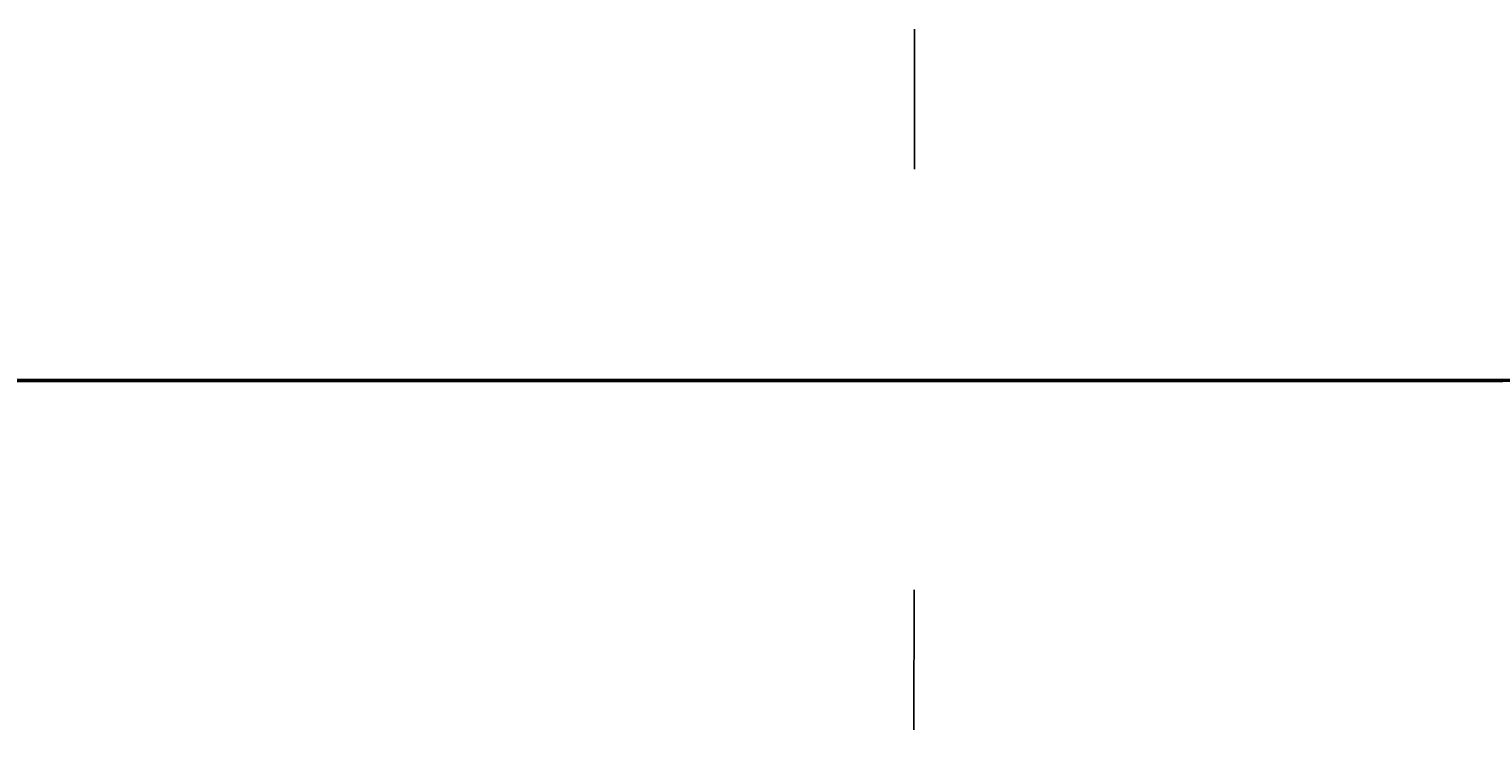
# Model space of a CAD drawing. Header units: millimetres. Extents: x -12354389001 to 271431, y -126469 to 48347.
# Tile 14 of 79: x -12347474968 to -12347127990, y -125920 to 41233. Entities that reach past the tile are written whole.
import ezdxf
from ezdxf.enums import TextEntityAlignment as Align

# ---------------------------------------------------------------- set-up
doc = ezdxf.new("R2010")
doc.units = ezdxf.units.MM
for name, pattern in [('1', [0]), ('4', [5, 3, -2]), ('BGS', [10, 0, 10])]:
    doc.linetypes.add(name, pattern=pattern)
doc.layers.get('0').update_dxf_attribs({"lineweight": 9})
doc.layers.add('00 opisy', color=7, linetype='Continuous', lineweight=25)
doc.layers.add('EBUPP', color=7, linetype='1', lineweight=30)
for name, color, linetype in [('EADTD', 7, 'Continuous'), ('EBUOA', 7, 'Continuous'), ('EBUPO', 5, '4'), ('EDZPD', 3, '1'), ('SDROK', 7, 'Continuous'), ('SDRPK', 7, '1'), ('SZNPM', 7, 'Continuous'), ('SZOPO', 7, 'BGS'), ('SZZPZ', 102, 'Continuous'), ('UCCOA', 6, 'Continuous'), ('UCCOO', 6, 'Continuous'), ('UCCPA', 6, '1'), ('UCCPOR', 6, '1'), ('UCCTO', 6, 'Continuous'), ('UEEOO', 1, 'Continuous'), ('UEEPA', 1, '1'), ('UEEPON', 1, '1'), ('UEETO', 1, 'Continuous'), ('UGGPOR', 2, '1'), ('UKKOA', 7, 'Continuous'), ('UKKOO', 1, 'Continuous'), ('UKKPA', 1, '1'), ('UKKPB', 1, '1'), ('UKKTO', 1, 'Continuous'), ('UTTOO', 2, 'Continuous'), ('UTTPO', 1, '1'), ('UTTTO', 2, 'Continuous'), ('UWWOA', 5, 'Continuous'), ('UWWOO', 5, 'Continuous'), ('UWWPA', 5, '1'), ('UWWPO', 5, '4'), ('UWWTO', 5, 'Continuous'), ('WUKOS', 7, 'Continuous'), ('WUKPS', 7, '1'), ('ZAKRES', 2, '1')]:
    doc.layers.add(name, color=color, linetype=linetype)
doc.styles.get("Standard").update_dxf_attribs({"font": 'arial.ttf'})

# ---------------------------------------------------------------- blocks, each defined once
blk = doc.blocks.new('BUJ')
blk.add_circle((0, 0), 0.35)
blk = doc.blocks.new('OSM')
blk.add_line((0, 0.5), (0, 1.1667))
blk.add_circle((0, 0), 0.5)
blk = doc.blocks.new('DLI')
blk.add_circle((0, 0), 0.09)
for centre, start, end in [((0, 0.750093), 30.14144, 149.85856), ((-0.713298, 0.231779), 102.145781, 221.858708), ((0.713298, 0.231779), 318.141292, 77.854219), ((-0.440797, -0.606751), 174.149498, 293.852913), ((0.440797, -0.606751), 246.147087, 5.850502)]:
    blk.add_arc(centre, 0.75, start, end)
blk = doc.blocks.new('TRA')
for p, q in [((-5.5, 2.7539), (-5.5, 1.7539)), ((-4.5, 2.7539), (-4.5, 1.7539)), ((4.5, 2.7539), (4.5, 1.7539)), ((5.5, 2.7539), (5.5, 1.7539)), ((-0.5, -2.2461), (-0.5, -3.2461)), ((0.5, -2.2461), (0.5, -3.2461))]:
    blk.add_line(p, q)
blk = doc.blocks.new('DIG')
for p, q in [((-0.0078, 0.6309), (0.9542, 1.3483)), ((0.9542, 1.3483), (0.5976, 0.2024)), ((-0.6024, 0.1875), (-0.9874, 1.3242)), ((-0.9874, 1.3242), (-0.0078, 0.6309)), ((-1.5645, -0.5299), (-0.6024, 0.1875)), ((0.5976, 0.2024), (1.5772, -0.4909)), ((1.5772, -0.4909), (0.3772, -0.5058)), ((-0.3645, -0.515), (-1.5645, -0.5299)), ((0.0205, -1.6517), (-0.3645, -0.515)), ((0.3772, -0.5058), (0.0205, -1.6517))]:
    blk.add_line(p, q)
blk.add_circle((0, 0), 0.09)
blk = doc.blocks.new('PLS')
for centre in [(-5, 1.292), (0, 1.292), (5, 1.292), (-2.5, -0.708), (2.5, -0.708)]:
    blk.add_circle(centre, 2)
blk = doc.blocks.new('WLZ')
blk.add_circle((0, 0), 0.4)
blk = doc.blocks.new('WLM')
for p, q in [((0.35, 0.35), (-0.35, 0.35)), ((-0.35, 0.35), (-0.35, -0.35)), ((0.35, -0.35), (0.35, 0.35)), ((-0.35, -0.35), (0.35, -0.35))]:
    blk.add_line(p, q)
blk = doc.blocks.new('PNN')
for p, q in [((5.2, 0), (4.0686, 1.1314)), ((1.2, 0), (9.2, 0)), ((5.2, 0), (4.0686, -1.1314))]:
    blk.add_line(p, q)
blk = doc.blocks.new('SLS')
blk.add_circle((0, 0), 0.35)
blk = doc.blocks.new('LAT')
for p, q in [((0, 1.2), (0, 2)), ((-2, 0), (-1.2, 0)), ((1.2, 0), (2, 0)), ((0, -1.2), (0, -2))]:
    blk.add_line(p, q)
blk = doc.blocks.new('KRA')
for p, q in [((-0.75, -0.3571), (-0.75, 0.3571)), ((-0.75, 0.3571), (0.75, 0.3571)), ((-0.25, -0.3571), (-0.25, 0.3571)), ((0.25, -0.3571), (0.25, 0.3571)), ((0.75, 0.3571), (0.75, -0.3571)), ((0.75, -0.3571), (-0.75, -0.3571))]:
    blk.add_line(p, q)
blk = doc.blocks.new('ZAS')
for p, q in [((0.25, 0.25), (-0.25, 0.25)), ((-0.25, 0.25), (-0.25, -0.25)), ((0.25, -0.25), (0.25, 0.25)), ((-0.25, -0.25), (0.25, -0.25))]:
    blk.add_line(p, q)
blk = doc.blocks.new('WSP')
blk.add_circle((0, 0), 0.09)
blk = doc.blocks.new('Wrocławska 82')
at = {"layer": 'EBUPO', "linetype": '1'}
for p, q in [((-295474.45, 33917.68), (-295481.01, 33920.12)), ((-295476.27, 33912.8), (-295474.45, 33917.68)), ((-295476.27, 33912.8), (-295482.83, 33915.24))]:
    blk.add_line(p, q, dxfattribs=at)
at = {"layer": 'EBUPP', "linetype": '1'}
for p, q in [((-295476.14, 34140.73), (-295470.34, 34156.86)), ((-295470.34, 34156.86), (-295457.03, 34152.07)), ((-295474.65, 34140.19), (-295476.14, 34140.73)), ((-295490.67, 34095.65), (-295474.65, 34140.19)), ((-295464.36, 34136.6), (-295470.06, 34120.77)), ((-295470.06, 34120.77), (-295463.94, 34118.57)), ((-295475.06, 34107.71), (-295480.69, 34092.04)), ((-295468.67, 34105.41), (-295475.06, 34107.71)), ((-295494.46, 33970.88), (-295474.31, 33963.51)), ((-295474.31, 33963.51), (-295477.98, 33953.46)), ((-295483.51, 33883.45), (-295456.68, 33956.62)), ((-295461.58, 33912.16), (-295473.45, 33879.76)), ((-295473.45, 33879.76), (-295483.51, 33883.45)), ((-295479.54, 33863.94), (-295466.6, 33859.23)), ((-295469.13, 33852.29), (-295476.01, 33833.29)), ((-295477.56, 33833.85), (-295484.65, 33814.28)), ((-295476.01, 33833.29), (-295477.56, 33833.85)), ((-295479.75, 33812.49), (-295476.5, 33811.3)), ((-295476.5, 33811.3), (-295476.39, 33811.62)), ((-295476.39, 33811.62), (-295475.84, 33811.42)), ((-295475.84, 33811.42), (-295475.96, 33811.11)), ((-295475.96, 33811.11), (-295473.03, 33810.04)), ((-295473.03, 33810.04), (-295472.88, 33810.46)), ((-295472.88, 33810.46), (-295472.27, 33810.24)), ((-295472.27, 33810.24), (-295472.43, 33809.81)), ((-295472.43, 33809.81), (-295469.33, 33808.68)), ((-295469.33, 33808.68), (-295469.18, 33809.08)), ((-295476.09, 33801.49), (-295479.02, 33802.55)), ((-295476.2, 33801.17), (-295476.09, 33801.49)), ((-295475.47, 33801.32), (-295475.61, 33800.95)), ((-295472.41, 33800.2), (-295475.47, 33801.32)), ((-295475.61, 33800.95), (-295476.2, 33801.17)), ((-295472.54, 33799.83), (-295472.41, 33800.2)), ((-295471.8, 33799.95), (-295471.93, 33799.6)), ((-295468.47, 33798.73), (-295471.8, 33799.95)), ((-295471.93, 33799.6), (-295472.54, 33799.83)), ((-295511.42, 33777.7), (-295435.98, 33750)), ((-295485.4, 33750), (-295432.48, 33730.57))]:
    blk.add_line(p, q, dxfattribs=at)
at = {"layer": 'EDZPD', "linetype": '1'}
for p, q in [((-295479.51, 34183.77), (-295384.38, 34173.49)), ((-295457.47, 34172.26), (-295479.37, 34174.88)), ((-295504.54, 33750), (-295471.7, 33737.6)), ((-295433.2, 33724), (-295471.7, 33737.6))]:
    blk.add_line(p, q, dxfattribs=at)
at = {"layer": 'SDRPK', "linetype": '4'}
for p, q in [((-295487.19, 34196.91), (-295456.23, 34201.9)), ((-295486.47, 34186.92), (-295472.82, 34185.8)), ((-295472.82, 34185.8), (-295472.99, 34182.81)), ((-295472.99, 34182.81), (-295460.8, 34181.7)), ((-295458.27, 34153.62), (-295470.53, 34157.98)), ((-295471.07, 34157.43), (-295476.96, 34141.53)), ((-295475.42, 34139.94), (-295477.06, 34140.56)), ((-295479.66, 34128.29), (-295475.42, 34139.94)), ((-295474.09, 34106.68), (-295468.12, 34104.55)), ((-295479.83, 34092.23), (-295474.8, 34105.88)), ((-295465.02, 34084.49), (-295477.03, 34089.27)), ((-295478.34, 34089.04), (-295464.41, 34083.87)), ((-295464.9, 34082.46), (-295478.83, 34087.63)), ((-295477.59, 34086.53), (-295465.78, 34082)), ((-295468.96, 34074.35), (-295470.87, 34071.92)), ((-295473.09, 34069.52), (-295484.62, 34073.91)), ((-295470.87, 34071.92), (-295472.78, 34070.35)), ((-295469.79, 34043.01), (-295467.69, 34048.69)), ((-295467.31, 34042), (-295469.79, 34043.01)), ((-295477.08, 34033.46), (-295476.3, 34032.73)), ((-295472.91, 34033.4), (-295435.28, 34019.81)), ((-295476.3, 34032.73), (-295473.86, 34031.85)), ((-295477.51, 34029.25), (-295478.65, 34029.31)), ((-295475.17, 34028.38), (-295477.51, 34029.25)), ((-295473.42, 33963.75), (-295482.54, 33967.21)), ((-295477.61, 33952.62), (-295473.42, 33963.75)), ((-295475.57, 33880.54), (-295476.65, 33877.58)), ((-295476.65, 33877.58), (-295480.24, 33878.9)), ((-295431.98, 33729.43), (-295487.54, 33750))]:
    blk.add_line(p, q, dxfattribs=at)
at = {"layer": 'SDRPK', "linetype": '1'}
for p, q in [((-295481.46, 34187.88), (-295466.14, 34186.31)), ((-295472.82, 34185.8), (-295457.12, 34183.64)), ((-295486.37, 34185.56), (-295474.65, 34184.55)), ((-295474.65, 34184.55), (-295472.99, 34182.81)), ((-295480.18, 34182.25), (-295452.96, 34179.36)), ((-295458.81, 34174.49), (-295480.01, 34176.58)), ((-295475.55, 34161.57), (-295474.73, 34163.68)), ((-295474.73, 34163.68), (-295470.35, 34161.97)), ((-295470.35, 34161.97), (-295471.17, 34159.87)), ((-295471.17, 34159.87), (-295475.55, 34161.57)), ((-295478.66, 34078.57), (-295475.3, 34077.19)), ((-295475.3, 34077.19), (-295476.63, 34073.95)), ((-295476.63, 34073.95), (-295479.99, 34075.32)), ((-295472.01, 34046.73), (-295477.62, 34032.04)), ((-295473.36, 34033.17), (-295485.92, 34000)), ((-295436.5, 34019.71), (-295473.36, 34033.17)), ((-295491.77, 33984.54), (-295453.34, 33969.98)), ((-295478.2, 33975.91), (-295462.42, 33970.29)), ((-295480.35, 33973.54), (-295473.62, 33971.09)), ((-295470.59, 33964.04), (-295471.41, 33960.49)), ((-295471.41, 33960.49), (-295474.06, 33953.03)), ((-295474.06, 33953.03), (-295482.36, 33929.39)), ((-295465.84, 33931.64), (-295471.07, 33933.65)), ((-295479.48, 33911.33), (-295474.07, 33909.22)), ((-295487.97, 33878.32), (-295475.94, 33873.83)), ((-295475.94, 33873.83), (-295459.76, 33867.95)), ((-295480.39, 33869.54), (-295448.54, 33857.8)), ((-295472.06, 33792.9), (-295501.5, 33803.81)), ((-295453.97, 33786.16), (-295472.06, 33792.9)), ((-295495.03, 33738.82), (-295432.79, 33719))]:
    blk.add_line(p, q, dxfattribs=at)
for centre, radius, start, end in [((-295479.0657, 34080.5389), 12.54, 259.22554, 329.68858), ((-295488.7477, 34052.0947), 11.92, 335.86124, 58.3335), ((-295468.634, 34045.0298), 3.78, 75.53878, 153.26916), ((-295477.1401, 33965.401), 6.69, 348.26218, 58.25265), ((-295462.9863, 33955.4959), 6.59, 156.72451, 225.1983), ((-295472.786, 33927.0081), 6.86, 75.51399, 151.41816)]:
    blk.add_arc(centre, radius, start, end, dxfattribs=at)
at = {"layer": 'SZOPO', "linetype": 'BGS'}
for p, q in [((-295457.88, 34171.76), (-295478.92, 34174.36)), ((-295475.55, 34161.57), (-295478.55, 34162.67)), ((-295502.71, 33750), (-295351.53, 33696.25))]:
    blk.add_line(p, q, dxfattribs=at)
at = {"layer": 'UCCOA'}
for p, q in [((-295477.36, 34070.33), (-295473.6378, 34067.8511)), ((-295473.6378, 34067.8511), (-295467.319, 34067.8511)), ((-295471.7534, 33877.8359), (-295469.3805, 33880.4265)), ((-295469.3805, 33880.4265), (-295463.1268, 33880.4265))]:
    blk.add_line(p, q, dxfattribs=at)
at = {"layer": 'UCCPOR', "linetype": '1'}
for p, q in [((-295471.63, 34083.09), (-295461.19, 34112.33)), ((-295462.45, 34111.81), (-295476.04, 34073.94)), ((-295476.41, 34069.96), (-295471.63, 34083.09)), ((-295476.04, 34073.94), (-295477.29, 34070.5)), ((-295477.46, 34070.03), (-295482.11, 34057.29)), ((-295481.12, 34056.96), (-295476.41, 34069.96)), ((-295481.13, 34056.93), (-295464.26, 34050.75)), ((-295456.18, 34047.26), (-295481.43, 34056.1)), ((-295471.96, 33878.1), (-295486.62, 33883.47)), ((-295476.9, 33879.06), (-295486.08, 33882.4)), ((-295472.38, 33877.39), (-295476.9, 33879.06)), ((-295455.6, 33872.06), (-295471.96, 33878.1)), ((-295472.37, 33877.38), (-295479.54, 33863.94)), ((-295471.69, 33877.13), (-295478.89, 33863.7)), ((-295455.88, 33871.29), (-295471.69, 33877.13))]:
    blk.add_line(p, q, dxfattribs=at)
at = {"layer": 'UCCTO'}
for p, q in [((-295477.36, 34070.33), (-295476.2481, 34069.8896)), ((-295476.2481, 34069.8896), (-295467.9425, 34069.8896)), ((-295471.7964, 33877.719), (-295470.5494, 33879.9809)), ((-295470.5494, 33879.9809), (-295462.298, 33879.9809))]:
    blk.add_line(p, q, dxfattribs=at)
at = {"layer": 'UEEPON', "linetype": '1'}
for p, q in [((-295487.21, 34185.48), (-295474.75, 34184.4)), ((-295474.75, 34184.4), (-295469.63, 34184.01)), ((-295469.63, 34184.01), (-295458.27, 34183.06)), ((-295479.51, 34175.17), (-295467.19, 34174.17)), ((-295485.09, 34165.5), (-295476.23, 34172.26)), ((-295476.23, 34172.26), (-295463.82, 34171.28)), ((-295476.42, 34091.67), (-295479.25, 34092.66)), ((-295480.52, 34080.52), (-295476.42, 34091.67)), ((-295471.37, 34089.92), (-295476.42, 34091.67)), ((-295463.98, 34087.35), (-295471.37, 34089.92)), ((-295467.87, 34076.92), (-295470.6, 34072.47)), ((-295477.5, 34073), (-295482.62, 34074.73)), ((-295474.84, 34072.1), (-295477.5, 34073)), ((-295470.6, 34072.47), (-295471.81, 34071.08)), ((-295470.6, 34072.47), (-295467.69, 34071.3)), ((-295471.81, 34071.08), (-295474.84, 34072.1)), ((-295477.85, 34053.54), (-295471.34, 34051.16)), ((-295471.34, 34051.16), (-295459.89, 34047)), ((-295474.26, 34033.25), (-295473.58, 34034.92)), ((-295473.58, 34034.92), (-295468.08, 34032.89)), ((-295474.94, 34033.4), (-295480.61, 34017.94)), ((-295474.64, 34033.2), (-295474.94, 34033.4)), ((-295489.92, 33982.33), (-295469.29, 33974.76)), ((-295469.54, 33974.16), (-295469.29, 33974.76)), ((-295469.29, 33974.76), (-295454.59, 33969.4)), ((-295479.13, 33967.36), (-295468.45, 33963.36)), ((-295485.03, 33879.75), (-295477.01, 33876.44)), ((-295484.94, 33878.49), (-295477.01, 33875.66)), ((-295477.01, 33876.44), (-295474.45, 33876.92)), ((-295474.45, 33876.92), (-295466.69, 33876.28)), ((-295477.01, 33875.66), (-295468.61, 33872.6)), ((-295476.79, 33875.08), (-295477.01, 33875.66)), ((-295479.91, 33866), (-295476.79, 33875.08)), ((-295475.01, 33866.71), (-295461.53, 33861.75)), ((-295486.26, 33801.95), (-295476.32, 33798.03)), ((-295476.32, 33798.03), (-295469.9, 33795.49)), ((-295469.41, 33795.32), (-295446.11, 33786.06)), ((-295475.01, 33741.75), (-295498.91, 33750)), ((-295472.35, 33740.84), (-295475.01, 33741.75)), ((-295437.72, 33728.88), (-295472.35, 33740.84))]:
    blk.add_line(p, q, dxfattribs=at)
for centre, radius, start, end in [((-295478.7048, 34079.118), 10.59, 254.97603, 310.62223), ((-295476.7557, 33861.4944), 5.5, 71.4942, 124.99513)]:
    blk.add_arc(centre, radius, start, end, dxfattribs=at)
at = {"layer": 'UEETO'}
for p, q in [((-295479.0664, 34092.3634), (-295470.815, 34092.3634)), ((-295479.8629, 34080.9677), (-295470.7972, 34080.9677)), ((-295474.9737, 34064.4846), (-295465.6367, 34064.4846)), ((-295470.2107, 33945.8766), (-295461.2537, 33945.8766)), ((-295473.3956, 33856.2826), (-295464.3842, 33856.2826)), ((-295481.8868, 33853.2268), (-295473.6355, 33853.2268))]:
    blk.add_line(p, q, dxfattribs=at)
at = {"layer": 'UGGPOR', "linetype": '1'}
for p, q in [((-295478.7, 34183.3), (-295467.94, 34181.92)), ((-295486.96, 34177.6), (-295472.84, 34176.37)), ((-295472.84, 34176.37), (-295466, 34175.28))]:
    blk.add_line(p, q, dxfattribs=at)
at = {"layer": 'UKKOA'}
for p, q in [((-295479.04, 34070.54), (-295477.1948, 34065.908)), ((-295477.1948, 34065.908), (-295470.8108, 34065.908)), ((-295478.6766, 33973.6984), (-295472.3578, 33973.6984)), ((-295472.7643, 33845.0799), (-295466.5106, 33845.0799)), ((-295470.4335, 33824.8725), (-295468.7558, 33825.2978)), ((-295480.5307, 33817.6785), (-295474.6027, 33817.6785)), ((-295475.03, 33773.34), (-295474.5709, 33774.1925)), ((-295474.5709, 33774.1925), (-295468.1869, 33774.1925))]:
    blk.add_line(p, q, dxfattribs=at)
at = {"layer": 'UKKPB', "linetype": '1'}
for p, q in [((-295478.2, 34193.97), (-295472.02, 34191.76)), ((-295472.02, 34191.76), (-295460.55, 34187.65)), ((-295468.28, 34159.33), (-295470.67, 34157.85)), ((-295478.19, 34137.38), (-295477.11, 34140.41)), ((-295470.3, 34092.93), (-295468.94, 34096.35)), ((-295470.58, 34092.24), (-295470.3, 34092.93)), ((-295474.2, 34082.92), (-295470.58, 34092.24)), ((-295478.84, 34071.07), (-295474.2, 34082.92)), ((-295477.13, 34070.26), (-295468.73, 34069.3)), ((-295478.84, 33974.7), (-295468.65, 33971.07)), ((-295468.43, 33970.67), (-295472.66, 33958.97)), ((-295472.66, 33958.97), (-295473.24, 33957.36)), ((-295473.24, 33957.36), (-295477.53, 33945.53)), ((-295477.53, 33945.53), (-295477.55, 33945.45)), ((-295477.55, 33945.45), (-295477.76, 33944.89)), ((-295469.96, 33849.99), (-295465.72, 33848.65)), ((-295477.61, 33831.71), (-295475.12, 33829.32)), ((-295475.12, 33829.32), (-295474.81, 33829.02)), ((-295474.81, 33829.02), (-295474.72, 33828.94)), ((-295474.72, 33828.94), (-295473.58, 33827.84)), ((-295473.58, 33827.84), (-295470.65, 33825.04)), ((-295470.38, 33824.91), (-295470.37, 33825.21)), ((-295470.11, 33824.78), (-295470.38, 33824.91)), ((-295470.64, 33824.76), (-295472.79, 33823.47)), ((-295461.81, 33820.82), (-295470.11, 33824.78)), ((-295470.26, 33824.61), (-295469.65, 33823.98)), ((-295471.99, 33813.28), (-295481.53, 33816.74)), ((-295470.38, 33812.7), (-295471.99, 33813.28)), ((-295455.83, 33807.42), (-295470.38, 33812.7)), ((-295476.35, 33776.96), (-295477.46, 33779.99)), ((-295490.68, 33779.06), (-295475.32, 33773.44)), ((-295476.16, 33776.45), (-295476.35, 33776.96)), ((-295475.12, 33773.63), (-295476.16, 33776.45)), ((-295475.32, 33773.44), (-295474.75, 33773.24)), ((-295474.75, 33773.24), (-295472.82, 33772.54)), ((-295472.82, 33772.54), (-295465.83, 33769.98))]:
    blk.add_line(p, q, dxfattribs=at)
at = {"layer": 'UKKTO'}
for p, q in [((-295479.04, 34070.54), (-295477.4634, 34064.9504)), ((-295477.4634, 34064.9504), (-295469.1577, 34064.9504)), ((-295478.6498, 33972.2984), (-295469.6927, 33972.2984)), ((-295470.38, 33824.91), (-295469.3559, 33825.0496)), ((-295469.3559, 33825.0496), (-295460.1816, 33825.0496)), ((-295480.8355, 33816.8396), (-295471.6613, 33816.8396)), ((-295475.03, 33773.34), (-295474.602, 33773.7137)), ((-295474.602, 33773.7137), (-295465.2649, 33773.7137))]:
    blk.add_line(p, q, dxfattribs=at)
at = {"layer": 'UTTPO', "linetype": '1'}
for p, q in [((-295488.82, 34186.16), (-295475.07, 34185.71)), ((-295475.07, 34185.71), (-295471.02, 34185.64)), ((-295471.02, 34185.64), (-295462.53, 34184.03)), ((-295472.51, 34088.54), (-295462.07, 34117.92)), ((-295473.27, 34085.17), (-295472.51, 34088.54)), ((-295473.27, 34085.17), (-295480.65, 34087.8)), ((-295475.91, 34073.53), (-295473.27, 34085.17)), ((-295476.13, 34072.08), (-295475.91, 34073.53)), ((-295475.91, 34073.53), (-295470.36, 34072.13)), ((-295479.09, 34073.12), (-295476.13, 34072.08)), ((-295470.36, 34072.13), (-295450.79, 34064.7)), ((-295471.05, 34026.25), (-295467.85, 34034.42)), ((-295471.6, 34024.85), (-295471.05, 34026.25)), ((-295477.27, 34010.36), (-295471.6, 34024.85)), ((-295479.13, 34011.29), (-295477.27, 34010.36)), ((-295478.27, 33978.19), (-295453.42, 33968.95)), ((-295457.31, 33958.92), (-295481.79, 33968.09)), ((-295478.97, 33866.1), (-295459.74, 33858.97)), ((-295502.04, 33809.28), (-295466.08, 33796.16))]:
    blk.add_line(p, q, dxfattribs=at)
at = {"layer": 'UWWPO', "linetype": '1'}
for p, q in [((-295473.33, 34167.73), (-295475.26, 34167.68)), ((-295471.49, 34167.76), (-295473.33, 34167.73)), ((-295471.49, 34167.76), (-295444.02, 34165.95)), ((-295475.26, 34167.68), (-295478.68, 34167.61)), ((-295474.94, 34026.84), (-295468.46, 34044.83)), ((-295482.84, 34029.54), (-295475.11, 34026.9)), ((-295475.11, 34026.9), (-295474.94, 34026.84)), ((-295474.94, 34026.84), (-295475.9, 34024.19)), ((-295475.9, 34024.19), (-295476.56, 34022.37)), ((-295476.56, 34022.37), (-295484.68, 34000)), ((-295484.66, 33971.77), (-295460.2, 33962.72)), ((-295458.27, 33885.61), (-295470.93, 33882.09)), ((-295471.11, 33881.92), (-295472.49, 33882.39)), ((-295473.03, 33876.7), (-295471.11, 33881.92)), ((-295473.7, 33874.88), (-295473.03, 33876.7)), ((-295477.67, 33864.07), (-295473.7, 33874.88)), ((-295477.67, 33864.07), (-295458.92, 33857.33))]:
    blk.add_line(p, q, dxfattribs=at)
at = {"layer": 'UWWTO'}
for p, q in [((-295471.2092, 34075.1972), (-295462.1436, 34075.1972)), ((-295472.2349, 34074.2448), (-295463.2236, 34074.2448)), ((-295472.1799, 34026.153), (-295468.8248, 34034.575)), ((-295474.94, 34026.84), (-295472.1799, 34026.153)), ((-295471.11, 33881.92), (-295471.9081, 33883.3754)), ((-295471.9081, 33883.3754), (-295462.8967, 33883.3754))]:
    blk.add_line(p, q, dxfattribs=at)
at = {"layer": 'WUKPS', "linetype": '1'}
for p, q in [((-295471.16, 34159.87), (-295474, 34158.32)), ((-295472.61, 34158), (-295471.16, 34159.87)), ((-295457.25, 34155.01), (-295471.16, 34159.87)), ((-295471.16, 34159.87), (-295466.73, 34157.51)), ((-295472.03, 34159.39), (-295471.83, 34159)), ((-295469.52, 34159.3), (-295469.61, 34159.04)), ((-295473.79, 34158.44), (-295473.41, 34157.73)), ((-295474, 34158.32), (-295478.88, 34145.93)), ((-295474.75, 34152.97), (-295472.61, 34158)), ((-295474.65, 34156.68), (-295473.38, 34156.19)), ((-295475.38, 34154.82), (-295474.77, 34154.58)), ((-295477.51, 34146.1), (-295474.75, 34152.97)), ((-295476.11, 34152.96), (-295474.94, 34152.5)), ((-295476.84, 34151.1), (-295476.27, 34150.87)), ((-295477.58, 34149.24), (-295476.43, 34148.79)), ((-295478.12, 34142.5), (-295477.51, 34146.1)), ((-295467.55, 33872.01), (-295482.92, 33877.59)), ((-295477.14, 33875.49), (-295477.33, 33874.96)), ((-295476.2, 33875.15), (-295476.59, 33874.07)), ((-295475.26, 33874.81), (-295475.45, 33874.27)), ((-295474.32, 33874.47), (-295474.71, 33873.39)), ((-295473.38, 33874.13), (-295473.58, 33873.58)), ((-295472.44, 33873.79), (-295472.83, 33872.7)), ((-295471.5, 33873.44), (-295471.7, 33872.9)), ((-295470.56, 33873.1), (-295470.95, 33872.02)), ((-295469.62, 33872.76), (-295469.82, 33872.22)), ((-295437.39, 33782.24), (-295477.65, 33798.28)), ((-295476.83, 33797.95), (-295477.52, 33796.21)), ((-295474.97, 33797.21), (-295475.3, 33796.37)), ((-295478.54, 33796.57), (-295469.36, 33793.27)), ((-295473.11, 33796.47), (-295473.75, 33794.85)), ((-295471.25, 33795.73), (-295471.56, 33794.95)), ((-295469.39, 33794.99), (-295469.99, 33793.49)), ((-295469.36, 33793.27), (-295458.11, 33788.46))]:
    blk.add_line(p, q, dxfattribs=at)
at = {"layer": 'ZAKRES', "linetype": '1'}
for p, q in [((-295479.37, 34174.94), (-295384.45, 34162.74)), ((-295473.25, 33738.19), (-295523.72, 33757.23)), ((-295431.32, 33723.42), (-295473.25, 33738.19))]:
    blk.add_line(p, q, dxfattribs=at)
at = {"layer": 'EBUOA'}
for p in [(-295474.77, 33917.53), (-295476.43, 33913.13)]:
    blk.add_blockref('BUJ', p, dxfattribs=at)
at = {"layer": 'SZNPM'}
blk.add_blockref('OSM', (-295472.04, 33866.45), dxfattribs=at)
at = {"layer": 'SZZPZ'}
for name, p in [('TRA', (-295469.66, 34184)), ('TRA', (-295464.14, 34183.37)), ('DLI', (-295477.7, 34173.44)), ('DLI', (-295474.75, 34173.07)), ('DLI', (-295473.66, 34171.14)), ('TRA', (-295470.22, 34166.68)), ('DLI', (-295471.39, 34164.67)), ('TRA', (-295480.83, 34152.29)), ('DLI', (-295471.43, 34101.64)), ('TRA', (-295472.53, 34097.16)), ('TRA', (-295465.27, 34094.68)), ('DLI', (-295473.65, 34094.71)), ('DLI', (-295468.89, 34081.5)), ('DLI', (-295471.39, 34075.85)), ('DLI', (-295478.56, 34054.27)), ('DIG', (-295474.74, 33976.15)), ('DIG', (-295472.49, 33975.4)), ('TRA', (-295477.41, 33967.24)), ('TRA', (-295480.11, 33947.94)), ('TRA', (-295482.56, 33941.58)), ('TRA', (-295473.16, 33925.78)), ('TRA', (-295475.2, 33920.24)), ('TRA', (-295466.54, 33884.08)), ('DLI', (-295473.37, 33865.32)), ('TRA', (-295479.43, 33728)), ('PLS', (-295471.22, 33719.42)), ('TRA', (-295472.8, 33712.52))]:
    blk.add_blockref(name, p, dxfattribs=at)
at = {"layer": 'UCCPA', "rotation": 337.91}
blk.add_blockref('WLM', (-295477.36, 34070.33), dxfattribs=at)
at = {"layer": 'UCCPA'}
blk.add_blockref('WLZ', (-295471.84, 33877.61), dxfattribs=at)
at = {"layer": 'UEEOO', "rotation": 196.069996}
blk.add_blockref('PNN', (-295460.45, 34181.4), dxfattribs=at)
at = {"layer": 'UEEPA'}
for p, rotation in [((-295472.53, 34184.25), 89.99999900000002), ((-295473.34, 34071.9), 92.64000399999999), ((-295474.42, 34033.03), 88.45001099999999), ((-295469.66, 33973.93), 90.52999499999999), ((-295469.68, 33795.4), 88.930009)]:
    blk.add_blockref('LAT', p, dxfattribs=dict(at, rotation=rotation))
for p in [(-295472.53, 34184.25), (-295473.34, 34071.9), (-295474.42, 34033.03), (-295469.66, 33973.93), (-295469.68, 33795.4)]:
    blk.add_blockref('SLS', p, dxfattribs=at)
at = {"layer": 'UKKPA'}
for name, p, rotation in [('KRA', (-295470.93, 34157.87), 70.040001), ('KRA', (-295477.17, 34140.99), 70.920002), ('KRA', (-295474.53, 34106.49), 69.85001199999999), ('WLZ', (-295477.66, 33945.17), 69.590001), ('KRA', (-295477.86, 33831.83), 69.840013), ('WLZ', (-295470.38, 33824.91), 334.34), ('KRA', (-295469.23, 33823.67), 334.6399989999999), ('KRA', (-295472.92, 33823.25), 334.6399989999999), ('KRA', (-295477.46, 33780.26), 339.399999), ('WLZ', (-295475.03, 33773.34), 339.93)]:
    blk.add_blockref(name, p, dxfattribs=dict(at, rotation=rotation))
at = {"layer": 'UWWPA'}
for p, rotation in [((-295474.94, 34026.84), 341.130001), ((-295471.11, 33881.92), 88.110004)]:
    blk.add_blockref('ZAS', p, dxfattribs=dict(at, rotation=rotation))
at = {"layer": 'WUKOS'}
for p in [(-295473.07, 34198.57), (-295473.26, 34186.02), (-295473.01, 34182.6), (-295476.97, 34181.62), (-295477.38, 34179.5), (-295473.41, 34171.01), (-295474.79, 34163.91), (-295474.25, 34158.3), (-295472.59, 34157.6), (-295469.77, 34120.91), (-295474.49, 34106.44), (-295470.99, 34101.58), (-295475.19, 34077.31), (-295473.37, 34069.55), (-295473.18, 34069.21), (-295472.67, 34052.27), (-295477.4, 34047.78), (-295472.44, 34046.12), (-295472.1, 34046), (-295469.93, 34042.86), (-295473.23, 34032.88), (-295474.96, 34028.33), (-295471.95, 33969.27), (-295470.4, 33964.55), (-295474.01, 33963.65), (-295471.29, 33960.32), (-295470.81, 33933.73), (-295474.34, 33909.04), (-295471.11, 33881.89), (-295473.12, 33879.58), (-295472.16, 33873.83), (-295472.84, 33872.51), (-295470.72, 33847.15), (-295475.68, 33833.12), (-295472.92, 33823.27), (-295472.82, 33799.66), (-295469.68, 33795.34), (-295470.39, 33793.36), (-295470.68, 33792.06), (-295477.43, 33780.28)]:
    blk.add_blockref('WSP', p, dxfattribs=at)
at = {"layer": 'EADTD', "oblique": 15}
for s, rotation, p in [('45', 339.87, (-295479.11, 33885.1)), ('50', 159.83999, (-295470.61, 33759.46))]:
    blk.add_text(s, height=2.5, rotation=rotation, dxfattribs=at).set_placement(p, align=Align.TOP_LEFT)
at = {"layer": 'EBUOA', "oblique": 15}
for s, p in [('i2', (-295477, 34116.45)), ('i', (-295470.63, 33752.79))]:
    blk.add_text(s, height=2.5, dxfattribs=at).set_placement(p)
at = {"layer": 'SDROK', "oblique": 15}
for s, p in [('schron', (-295474.51, 34161.57)), ('asf.', (-295471.74, 33941.48))]:
    blk.add_text(s, height=1.5, dxfattribs=at).set_placement(p)
for s, rotation, p in [('bet.', 339.64, (-295470.55, 34084.68)), ('bet.', 337.73, (-295478.98, 34076.25)), ('asf.', 69.30999, (-295476.6, 34029.87)), ('bet.', 339.87, (-295479.24, 33879.51))]:
    blk.add_text(s, height=1.5, rotation=rotation, dxfattribs=at).set_placement(p)
at = {"layer": 'SZNPM', "oblique": 15}
for s, p in [('%%U1231.22', (-295479.58, 34182.64)), ('%%U7001', (-295471.23, 33867.21))]:
    blk.add_text(s, height=1.8, dxfattribs=at).set_placement(p)
at = {"layer": 'UCCOA', "oblique": 15}
for s, p in [('c', (-295477.53, 34069)), ('218.37', (-295473.48, 34068.45)), ('214.59', (-295469.54, 33879.62)), ('c', (-295472.13, 33878.4))]:
    blk.add_text(s, height=1.8, dxfattribs=at).set_placement(p)
blk.add_text('217.52', height=1.8, dxfattribs=at).set_placement((-295473.69, 34068), align=Align.TOP_LEFT)
at = {"layer": 'UCCOO', "oblique": 15}
blk.add_text('c.o', height=1.8, rotation=340.71, dxfattribs=at).set_placement((-295475.35, 34053.97))
at = {"layer": 'UCCTO', "oblique": 15}
for s, p in [('921c-4-2', (-295476.11, 34070.39)), ('971a-2-7', (-295470.42, 33880.48))]:
    blk.add_text(s, height=1.5, dxfattribs=at).set_placement(p)
for s, rotation, p in [('1-1.1/11', 342.44646, (-295474.01, 34055.35)), ('1-1.1/17', 339.92964, (-295483.87, 33883.37))]:
    blk.add_text(s, height=1.5, rotation=rotation, dxfattribs=at).set_placement(p, align=Align.TOP_LEFT)
at = {"layer": 'UEEOO', "oblique": 15}
for rotation, p in [(340.82, (-295473.69, 34091.87)), (341.38, (-295481.6, 34074.23)), (339.86, (-295470.98, 34052.14)), (340.96, (-295474.58, 33742.64))]:
    blk.add_text('eNA', height=1.8, rotation=rotation, dxfattribs=at).set_placement(p, align=Align.TOP_LEFT)
at = {"layer": 'UEETO', "oblique": 15}
for s, rotation, p in [('1-2.1/1', 357.4552, (-295471.34, 34175.34)), ('1-2.2/1', 356.86364, (-295471.72, 34172.77)), ('1-1.1/22', 343.269, (-295481.64, 34075.26)), ('1-1.1/31', 69.44394, (-295479.76, 34043.69)), ('1-1.3/34', 339.9278, (-295471.99, 33741.87))]:
    blk.add_text(s, height=1.5, rotation=rotation, dxfattribs=at).set_placement(p, align=Align.TOP_LEFT)
for s, p in [('921c-4-9', (-295478.93, 34092.86)), ('921c-4-10', (-295479.73, 34081.47)), ('971a-2-8', (-295481.75, 33853.73))]:
    blk.add_text(s, height=1.5, dxfattribs=at).set_placement(p)
blk.add_text('921c-4-53', height=1.5, dxfattribs=at).set_placement((-295465.1, 34066.48), align=Align.TOP_RIGHT)
for s, p in [('971a-2-16', (-295460.72, 33946.38)), ('971a-2-17', (-295463.85, 33856.78))]:
    blk.add_text(s, height=1.5, dxfattribs=at).set_placement(p, align=Align.RIGHT)
at = {"layer": 'UKKOA', "oblique": 15}
for s, p in [('216.47', (-295484.64, 34137.34)), ('215.11', (-295477.18, 34065.76)), ('214.40', (-295478.64, 33973.88)), ('ndn', (-295479.62, 33945.12)), ('k', (-295470.44, 33826.4)), ('214.31', (-295480.46, 33817.7)), ('211.92', (-295474.47, 33774.21)), ('k', (-295475.95, 33773.1))]:
    blk.add_text(s, height=1.8, dxfattribs=at).set_placement(p, align=Align.TOP_LEFT)
for s, p in [('218.34', (-295477.03, 34066.51)), ('217.23', (-295478.52, 33974.3)), ('215.61', (-295480.37, 33818.28)), ('213.42', (-295474.41, 33774.79))]:
    blk.add_text(s, height=1.8, dxfattribs=at).set_placement(p)
for s, p in [('216.07', (-295465.87, 33847.48)), ('214.80', (-295466.01, 33845.98))]:
    blk.add_text(s, height=1.8, dxfattribs=at).set_placement(p, align=Align.TOP_RIGHT)
blk.add_text('k', height=1.8, rotation=290.24447, dxfattribs=at).set_placement((-295475.22, 33777.09), align=Align.TOP_LEFT)
at = {"layer": 'UKKOO', "oblique": 15}
for s, rotation, p in [('k orient.', 340.32, (-295477.59, 34194.98)), ('kA', 70.12, (-295473.99, 33958.62)), ('kA', 316.24, (-295473.68, 33829.53)), ('kA', 340.07, (-295471.61, 33814.45))]:
    blk.add_text(s, height=1.8, rotation=rotation, dxfattribs=at).set_placement(p, align=Align.TOP_LEFT)
at = {"layer": 'UKKTO', "oblique": 15}
for s, rotation, p in [('1-1.1/64', 353.62166, (-295472.41, 34070.75)), ('1-1.1/13', 70.90651, (-295474.26, 33957.24)), ('1-1.3/31', 318.91341, (-295472.82, 33828.34)), ('1-1.2/38', 341.87502, (-295471.61, 33814.45)), ('1-1.3/38', 291.39289, (-295475.96, 33778.71))]:
    blk.add_text(s, height=1.5, rotation=rotation, dxfattribs=at).set_placement(p, align=Align.TOP_LEFT)
for s, p in [('921c-4-7', (-295477.33, 34066.95)), ('971a-2-19', (-295478.52, 33974.3))]:
    blk.add_text(s, height=1.5, dxfattribs=at).set_placement(p, align=Align.TOP_LEFT)
for s, p in [('971a-2-69', (-295480.7, 33817.34)), ('971a-2-84', (-295474.47, 33774.21))]:
    blk.add_text(s, height=1.5, dxfattribs=at).set_placement(p)
at = {"layer": 'UTTOO', "oblique": 15}
for s, rotation, p in [('tA', 70.86001, (-295471.15, 34092.99)), ('tA', 339.72, (-295475.75, 34086.16)), ('tA niecz', 68.62001, (-295471.36, 34026.35)), ('tA', 340.48, (-295476.24, 33977.52)), ('tA', 338.64, (-295472.13, 33964.85)), ('tA niecz.', 339.90477, (-295485.14, 33868.25)), ('tA', 341.91656, (-295470.79, 33863.37))]:
    blk.add_text(s, height=1.8, rotation=rotation, dxfattribs=at).set_placement(p)
at = {"layer": 'UTTTO', "oblique": 15}
for s, rotation, p in [('1-1.1/1', 72.34989, (-295471.11, 34095.22)), ('1-1.2/17', 341.20309, (-295477.37, 34086.22)), ('1-1.1/26', 340.13943, (-295479.38, 34073.01)), ('1-1.1/19', 68.80595, (-295474.28, 34020.55)), ('1-1.1/34', 340.53743, (-295479.56, 33979.69)), ('1-1.2/20', 339.31931, (-295470.47, 33963.72)), ('1-1.1/8', 340.49763, (-295480.32, 33802.46))]:
    blk.add_text(s, height=1.5, rotation=rotation, dxfattribs=at).set_placement(p, align=Align.TOP_LEFT)
at = {"layer": 'UWWOA', "oblique": 15}
for p in [(-295474.87, 34025.9), (-295471.2, 33882.59)]:
    blk.add_text('w', height=1.8, dxfattribs=at).set_placement(p)
at = {"layer": 'UWWOO', "oblique": 15}
for s, rotation, p in [('wA', 1.2, (-295474.05, 34167.97)), ('wA', 70.06, (-295475.15, 34023.01)), ('wA50', 69.84001, (-295474.04, 33875.03))]:
    blk.add_text(s, height=1.8, rotation=rotation, dxfattribs=at).set_placement(p)
at = {"layer": 'UWWTO', "oblique": 15}
blk.add_text('921c-4-17', height=1.5, dxfattribs=at).set_placement((-295461.61, 34077.2), align=Align.TOP_RIGHT)
blk.add_text('921c-4-16', height=1.5, dxfattribs=at).set_placement((-295462.69, 34074.74), align=Align.RIGHT)
for s, rotation, p in [('921c-4-15', 68.27896, (-295473.99, 34027.02)), ('1-1.2/14', 342.01267, (-295484.87, 34031.15)), ('1-1.1/19', 69.70243, (-295477.17, 34019.93)), ('1-1.1/9', 72.2255, (-295473.32, 33878.66))]:
    blk.add_text(s, height=1.5, rotation=rotation, dxfattribs=at).set_placement(p, align=Align.TOP_LEFT)
blk.add_text('971a-2-10', height=1.5, dxfattribs=at).set_placement((-295471.77, 33883.88))
at = {"layer": 'WUKOS', "oblique": 15}
for s, p in [('221.06', (-295473.07, 34197.47)), ('218.55', (-295472.69, 34170.93)), ('218.31', (-295478.26, 34168)), ('218.10', (-295478.3, 34164.12)), ('218.30', (-295474.53, 34105.18)), ('218.60', (-295470.59, 34102.14)), ('218.57', (-295478.42, 34091.73)), ('218.33', (-295475.03, 34077.57)), ('218.63', (-295484.78, 34075.41)), ('218.281', (-295483.48, 34058.48)), ('217.76', (-295472.3, 34052.51)), ('217.98', (-295473.97, 34041.77)), ('217.74', (-295480.21, 34040.13)), ('217.72', (-295470.83, 34034.56)), ('217.70', (-295483.11, 34029.11)), ('217.80', (-295474.77, 34028.45)), ('217.70', (-295481.07, 34021.38)), ('217.73', (-295483.32, 34015.82)), ('217.85', (-295480.96, 34012.8)), ('217.93', (-295483.4, 34006.87)), ('217.65', (-295481.16, 33980.84)), ('216.86', (-295482.96, 33969.1)), ('217.02', (-295476.15, 33968.69)), ('216.86', (-295484.85, 33968.04)), ('216.86', (-295470.13, 33964.57)), ('216.77', (-295471.07, 33960.59)), ('216.83', (-295477.66, 33953.4)), ('216.42', (-295470.57, 33934.11)), ('216.50', (-295480.73, 33920.36)), ('216.59', (-295478.6, 33908.18)), ('216.51', (-295484.46, 33895.5)), ('216.59', (-295484.21, 33892.43)), ('216.46', (-295470.66, 33882.06)), ('216.42', (-295473, 33879.91)), ('216.45', (-295484.22, 33879.04)), ('215.99', (-295484.75, 33871.5)), ('215.98', (-295479.15, 33869.49)), ('215.93', (-295484.21, 33862.66)), ('215.98', (-295470.25, 33847.38)), ('215.95', (-295475.15, 33833.45)), ('215.79', (-295477.26, 33831.58)), ('215.65', (-295480.27, 33824.43)), ('215.44', (-295469.52, 33822.17)), ('215.52', (-295477.43, 33822.01)), ('215.65', (-295483.71, 33814.75)), ('215.27', (-295477.07, 33799.12)), ('213.32', (-295476.76, 33780.69)), ('213.52', (-295481.73, 33767.15))]:
    blk.add_text(s, height=1.8, dxfattribs=at).set_placement(p)
for s, rotation, p in [('220.68', 355.4, (-295477.64, 34186.39)), ('220.60', 355.58, (-295473.3, 34181.73)), ('220.20', 354.06, (-295477.1, 34180.78)), ('220.18', 354.79, (-295477.2, 34179.08)), ('220.21', 353.14, (-295477.36, 34176.66)), ('220.30', 355.59, (-295477.66, 34175.23)), ('218.25', 65.97, (-295475.88, 34154.43)), ('217.65', 66.86, (-295473.4, 34153.37)), ('217.70', 82.68, (-295476.92, 34142.2)), ('218.54', 341.77, (-295478.51, 34087.74)), ('218.10', 34.97001, (-295473.26, 34069.67)), ('218.03', 34.97001, (-295472.69, 34068.44)), ('218.26', 344.31, (-295483.36, 34069.23)), ('218.23', 344.31, (-295483.69, 34067.6)), ('217.77', 76.64001, (-295477.67, 34048.09)), ('217.71', 76.64001, (-295476.53, 34047.39)), ('217.69', 69.22, (-295472.38, 34046.29)), ('217.75', 69.22, (-295471.3, 34045.51)), ('217.81', 341.35, (-295473.53, 34031.96)), ('217.19', 342.53, (-295480.73, 33972.21)), ('216.90', 339.73, (-295477.26, 33965.3)), ('216.00', 340.77, (-295483.22, 33875.52)), ('215.97', 340.81, (-295471.92, 33873.8)), ('215.89', 338.87, (-295473.05, 33871.81)), ('214.07', 337.98, (-295470.66, 33792.6)), ('213.84', 338.5, (-295471.03, 33791.24))]:
    blk.add_text(s, height=1.8, rotation=rotation, dxfattribs=at).set_placement(p)

msp = doc.modelspace()

# ---------------------------------------------------------------- block references
at = {"layer": '00 opisy', "color": 7, "ltscale": 0.5, "xscale": 41788.44072896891, "zscale": 41788.44072896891}
msp.add_blockref('Wrocławska 82', (72579.819, -76527.721), dxfattribs=at)

doc.saveas('drawing.dxf')
